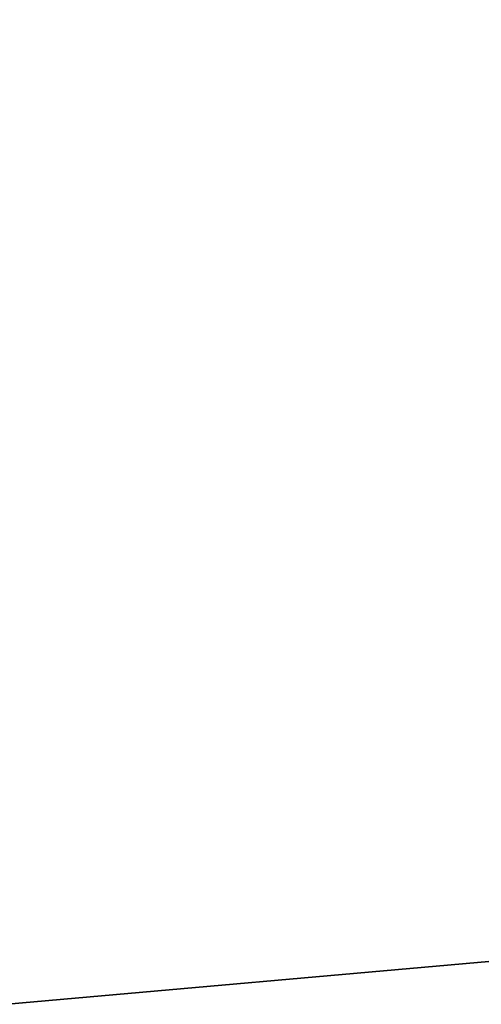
# Model space of a CAD drawing. Header units: inches. Extents: x -17.4 to 17.4, y -3.1 to 3.1.
# Tile 13 of 256: x -14.4048 to -14.3689, y -2.8022 to -2.7257. Entities that reach past the tile are written whole.
import ezdxf

# ---------------------------------------------------------------- set-up
doc = ezdxf.new("R2010")
doc.units = ezdxf.units.IN
doc.header["$MEASUREMENT"] = 0
doc.layers.add('AFURN-3-VPPT', color=4, linetype='Continuous', true_color=0x00ffff)

msp = doc.modelspace()

# ---------------------------------------------------------------- meshes
at = {"layer": 'AFURN-3-VPPT'}
mesh = msp.add_polyface(dxfattribs=at)
corners = [(-14.405719, -2.802152, 16.032219), (-14.405719, -2.802152, 16.032219), (-14.405719, -2.802152, 16.032219), (-9.765232, -2.388002, 16.032219), (-9.765232, -2.388002, 16.032219), (-9.765232, -2.388002, 16.032219), (-14.405719, -2.802152, 11.321177), (-14.405719, -2.802152, 11.321177), (-14.405719, -2.802152, 11.321177), (-9.765232, -2.388002, 11.321177), (-9.765232, -2.388002, 11.321177), (-9.765232, -2.388002, 11.321177), (-14.41459, -2.702761, 16.027728), (-14.41459, -2.702761, 16.027728), (-14.099312, -2.325693, 16.012082), (-14.099312, -2.325693, 16.012082), (-9.774102, -2.28861, 16.027728), (-9.774102, -2.28861, 16.027728), (-10.15117, -1.973333, 16.012082), (-10.15117, -1.973333, 16.012082), (-14.41459, -2.702761, 11.324564), (-14.41459, -2.702761, 11.324564), (-14.099312, -2.325693, 11.336361), (-14.099312, -2.325693, 11.336361), (-9.774102, -2.28861, 11.324564), (-9.774102, -2.28861, 11.324564), (-10.15117, -1.973333, 11.336361), (-10.15117, -1.973333, 11.336361), (-14.397001, -2.516978, 16.019467), (-14.397001, -2.516978, 16.019467), (-14.397001, -2.516978, 16.019467), (-9.824312, -2.108879, 16.019467), (-9.824312, -2.108879, 16.019467), (-9.824312, -2.108879, 16.019467), (-14.279084, -2.375926, 16.013614), (-14.279084, -2.375926, 16.013614), (-14.279084, -2.375926, 16.013614), (-9.965344, -1.990936, 16.013614), (-9.965344, -1.990936, 16.013614), (-9.965344, -1.990936, 16.013614), (-14.396997, -2.516969, 11.330793), (-14.396997, -2.516969, 11.330793), (-14.396997, -2.516969, 11.330793), (-9.824317, -2.10887, 11.330793), (-9.824317, -2.10887, 11.330793), (-9.824317, -2.10887, 11.330793), (-14.279075, -2.375921, 11.335206), (-14.279075, -2.375921, 11.335206), (-14.279075, -2.375921, 11.335206), (-9.965353, -1.990933, 11.335206), (-9.965353, -1.990933, 11.335206), (-9.965353, -1.990933, 11.335206)]
mesh.append_faces([[corners[k] for k in face] for face in [(0, 4, 16, 12), (20, 24, 9, 6), (14, 18, 27, 23), (17, 3, 10, 25), (5, 2, 7, 11), (1, 13, 21, 8), (23, 47, 34, 14), (46, 41, 28, 35), (40, 21, 13, 29), (18, 38, 49, 27), (37, 32, 43, 50), (31, 17, 25, 44), (16, 33, 30, 12), (33, 39, 36, 30), (39, 19, 15, 36), (20, 42, 45, 24), (42, 48, 51, 45), (48, 22, 26, 51)]])

doc.saveas('drawing.dxf')
